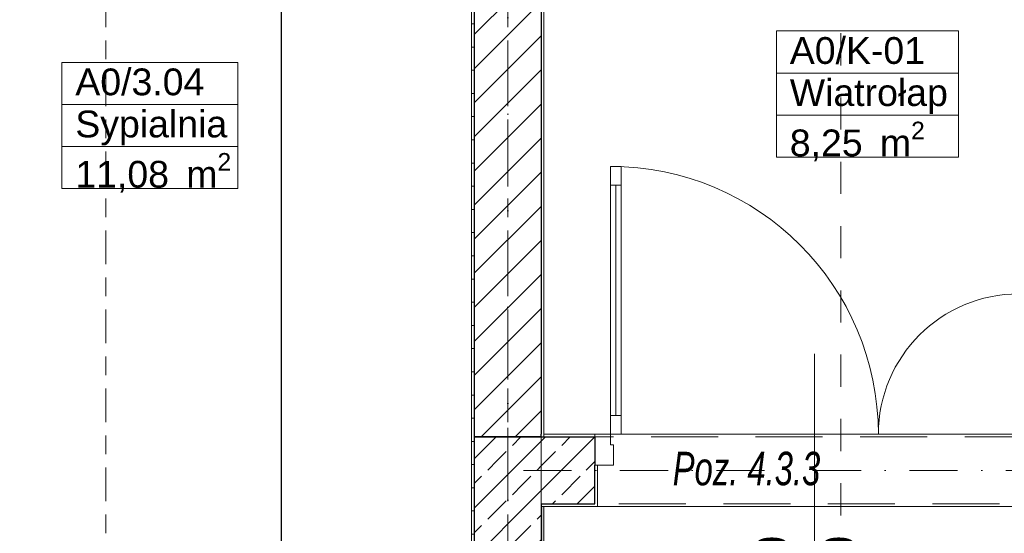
# Model space of a CAD drawing. Header units: millimetres. Extents: x -52968 to 399385, y -141133 to 110561.
# Tile 80 of 146: x 70184 to 73858, y -102318 to -100400. Entities that reach past the tile are written whole.
import ezdxf

# ---------------------------------------------------------------- set-up
doc = ezdxf.new("R2010")
doc.units = ezdxf.units.MM
for name, pattern in [('SIM-Wegliniec-21.07.2025-Parter$0$Kropki i Kreski', [360, 180, -90, 0, -90]), ('SIM-Wegliniec-21.07.2025-Parter$0$Przerywana', [240, 120, -120]), ('SIM-Wegliniec-21.07.2025-Parter$0$Przerywana długa', [390, 250, -140]), ('SIM-Wegliniec-21.07.2025-Parter$0$Przerywana podwójnie', [295, 125, -50, 70, -50])]:
    doc.linetypes.add(name, pattern=pattern)
doc.layers.add('_xref', color=250, linetype='Continuous')
for name, color, linetype, lineweight in [('RR_ks_podposadzkowa', 32, 'Kanalizacja', 30), ('SIM-Wegliniec-21.07.2025-Parter$0$A-Przekroje-PB_Nr_pióra__5', 250, 'Continuous', 0), ('SIM-Wegliniec-21.07.2025-Parter$0$Nowe_A-Belki-Wieniec_Nr_pióra__69', 250, 'Continuous', 0), ('SIM-Wegliniec-21.07.2025-Parter$0$Nowe_A-Belki-Wieniec_Nr_pióra__90', 250, 'Continuous', 0), ('SIM-Wegliniec-21.07.2025-Parter$0$Nowe_A-Konstrukcja Opis_Nr_pióra__58', 250, 'Continuous', 0), ('SIM-Wegliniec-21.07.2025-Parter$0$Nowe_A-Osi_Nr_pióra__20', 250, 'Continuous', 0), ('SIM-Wegliniec-21.07.2025-Parter$0$Nowe_A-Posadzki_Nr_pióra__89', 250, 'Continuous', 0), ('SIM-Wegliniec-21.07.2025-Parter$0$Nowe_A-Strefy-Parter_Nr_pióra__94', 250, 'Continuous', 0), ('SIM-Wegliniec-21.07.2025-Parter$0$Nowe_A-Ściany-Wewnętrzne', 250, 'Continuous', 0), ('SIM-Wegliniec-21.07.2025-Parter$0$Nowe_A-Ściany-Wewnętrzne_Nr_pióra__27', 250, 'Continuous', 0), ('SIM-Wegliniec-21.07.2025-Parter$0$Nowe_A-Ściany-Wewnętrzne_Nr_pióra__47', 250, 'Continuous', 0), ('SIM-Wegliniec-21.07.2025-Parter$0$Nowe_Drzwi Archicad_Nr_pióra__23', 250, 'Continuous', 0), ('SIM-Wegliniec-21.07.2025-Parter$0$Nowe_Drzwi Archicad_Nr_pióra__27', 250, 'Continuous', 0), ('SIM-Wegliniec-21.07.2025-Parter$0$Nowe_Drzwi Archicad_Nr_pióra__3', 250, 'Continuous', 0), ('SIM-Wegliniec-21.07.2025-Parter$0$Nowe_Drzwi Archicad_Nr_pióra__47', 250, 'Continuous', 0), ('SIM-Wegliniec-21.07.2025-Parter$0$Nowe_Metryczki pomieszczeń Archicada_Nr_pióra__6', 250, 'Continuous', 0), ('SIM-Wegliniec-21.07.2025-Parter$0$Nowe_Znaczniki drzwi Archicada_Nr_pióra__45', 250, 'Continuous', 0), ('SIM-Wegliniec-21.07.2025-Parter$0$Nowe_Znaczniki drzwi Archicada_Nr_pióra__7', 250, 'Continuous', 0)]:
    doc.layers.add(name, color=color, linetype=linetype, lineweight=lineweight)
doc.styles.add('SIM-Wegliniec-21.07.2025-Parter$0$STYL_AUTOMATYCZNY_1', font='arial.ttf')
doc.styles.add('SIM-Wegliniec-21.07.2025-Parter$0$STYL_AUTOMATYCZNY_2', font='arial.ttf')
doc.styles.add('SIM-Wegliniec-21.07.2025-Parter$0$STYL_AUTOMATYCZNY_6', font='arial.ttf', dxfattribs={"width": 0.7})
doc.styles.get("Standard").update_dxf_attribs({"font": 'arial.ttf'})
doc.linetypes.add('Kanalizacja', pattern='A,25,0,["◄",Standard,S=5,R=0,X=-5,Y=-2.5],0', length=25)
pattern_1 = [(45, (0, 0), (-91.92388, 91.92388), []), (45, (-45.96, 45.96), (-91.92388, 91.92388), [97.5, -32.5])]
pattern_2 = [(0, (0, 0), (0, 86.60254), [0, -50]), (0, (25, 43.3), (0, 86.60254), [0, -50])]
pattern_3 = [(45, (0, 0), (-63.63961, 63.63961), [])]

# ---------------------------------------------------------------- blocks, each defined once
blk = doc.blocks.new('SIM-Wegliniec-21.07.2025-Parter')
at = {"layer": 'SIM-Wegliniec-21.07.2025-Parter$0$Nowe_A-Ściany-Wewnętrzne', "linetype": 'Continuous', "lineweight": 0}
h = blk.add_hatch(dxfattribs=at)
h.set_pattern_fill('Tynk', color=256, style=0, pattern_type=2)
h.set_pattern_definition(pattern_2)
h.paths.add_polyline_path([(71870.1, -99177.6), (71870.1, -101947.6), (71880.1, -101947.6), (71880.1, -99177.6)])
h = blk.add_hatch(dxfattribs=at)
h.set_pattern_fill('Bloczki_ceramiczne', color=256, style=0, pattern_type=2)
h.set_pattern_definition(pattern_3)
h.paths.add_polyline_path([(71880.1, -99177.6), (71880.1, -101947.6), (72130.1, -101947.6), (72130.1, -99177.6)])
at = {"layer": 'SIM-Wegliniec-21.07.2025-Parter$0$Nowe_A-Ściany-Wewnętrzne', "linetype": 'Continuous', "lineweight": 0, "true_color": 0x000000}
h = blk.add_hatch(dxfattribs=at)
h.set_pattern_fill('Tynk', color=18, style=0, pattern_type=2)
h.set_pattern_definition(pattern_2)
h.paths.add_polyline_path([(72130.1, -99177.6), (72130.1, -101947.6), (72140.1, -101947.6), (72140.1, -99177.6)])
h = blk.add_hatch(dxfattribs=at)
h.set_pattern_fill('Tynk', color=18, style=0, pattern_type=2)
h.set_pattern_definition(pattern_2)
h.paths.add_polyline_path([(71870.1, -101947.6), (71880.1, -101957.6), (71880.1, -101947.6)])
at = {"layer": 'SIM-Wegliniec-21.07.2025-Parter$0$Nowe_A-Ściany-Wewnętrzne', "linetype": 'Continuous', "lineweight": 0}
h = blk.add_hatch(dxfattribs=at)
h.set_pattern_fill('Tynk', color=256, style=0, pattern_type=2)
h.set_pattern_definition(pattern_2)
h.paths.add_polyline_path([(71880.1, -103292.6), (71880.1, -101957.6), (71870.1, -101947.6), (71870.1, -103292.6)])
at = {"layer": 'SIM-Wegliniec-21.07.2025-Parter$0$Nowe_A-Ściany-Wewnętrzne', "linetype": 'Continuous', "lineweight": 0, "true_color": 0x000000}
h = blk.add_hatch(dxfattribs=at)
h.set_pattern_fill('Tynk', color=18, style=0, pattern_type=2)
h.set_pattern_definition(pattern_2)
h.paths.add_polyline_path([(71880.1, -101947.6), (71880.1, -101947.6), (71880.1, -101957.6), (71880.1, -101957.6)])
at = {"layer": 'SIM-Wegliniec-21.07.2025-Parter$0$Nowe_A-Ściany-Wewnętrzne', "linetype": 'Continuous', "lineweight": 0}
h = blk.add_hatch(dxfattribs=at)
h.set_pattern_fill('Bloczki_ceramiczne', color=256, style=0, pattern_type=2)
h.set_pattern_definition(pattern_3)
h.paths.add_polyline_path([(72130.1, -101947.6), (71880.1, -101947.6), (71880.1, -101957.6), (72130.1, -101957.6)])
h = blk.add_hatch(dxfattribs=at)
h.set_pattern_fill('Beton_zbrojony', color=256, style=0, pattern_type=2)
h.set_pattern_definition(pattern_1)
h.paths.add_polyline_path([(71880.1, -101957.6), (72130.1, -102207.6), (72130.1, -101957.6)])
h = blk.add_hatch(dxfattribs=at)
h.set_pattern_fill('Beton_zbrojony', color=256, style=0, pattern_type=2)
h.set_pattern_definition(pattern_1)
h.paths.add_polyline_path([(71880.1, -102207.6), (72130.1, -102207.6), (71880.1, -101957.6)])
at = {"layer": 'SIM-Wegliniec-21.07.2025-Parter$0$Nowe_A-Ściany-Wewnętrzne', "linetype": 'Continuous', "lineweight": 0, "true_color": 0x000000}
h = blk.add_hatch(dxfattribs=at)
h.set_pattern_fill('Tynk', color=18, style=0, pattern_type=2)
h.set_pattern_definition(pattern_2)
h.paths.add_polyline_path([(72140.1, -101947.6), (72130.1, -101947.6), (72130.1, -101957.6), (72140.1, -101957.6)])
at = {"layer": 'SIM-Wegliniec-21.07.2025-Parter$0$Nowe_A-Ściany-Wewnętrzne', "linetype": 'Continuous', "lineweight": 0}
h = blk.add_hatch(dxfattribs=at)
h.set_pattern_fill('Beton_zbrojony', color=256, style=0, pattern_type=2)
h.set_pattern_definition(pattern_1)
h.paths.add_polyline_path([(72130.1, -101957.6), (72130.1, -102207.6), (72330.1, -102207.6), (72330.1, -102062.6), (72330.1, -101957.6)])
at = {"layer": 'SIM-Wegliniec-21.07.2025-Parter$0$Nowe_A-Ściany-Wewnętrzne', "linetype": 'Continuous', "lineweight": 0, "true_color": 0x000000}
h = blk.add_hatch(dxfattribs=at)
h.set_pattern_fill('Tynk', color=18, style=0, pattern_type=2)
h.set_pattern_definition(pattern_2)
h.paths.add_polyline_path([(72330.1, -101947.6), (72140.1, -101947.6), (72140.1, -101957.6), (72330.1, -101957.6)])
h = blk.add_hatch(dxfattribs=at)
h.set_pattern_fill('Tynk', color=18, style=0, pattern_type=2)
h.set_pattern_definition(pattern_2)
h.paths.add_polyline_path([(72340.1, -102217.6), (72340.1, -102062.6), (72330.1, -102062.6), (72330.1, -102207.6), (72330.1, -102217.6)])
at = {"layer": 'SIM-Wegliniec-21.07.2025-Parter$0$Nowe_A-Ściany-Wewnętrzne', "linetype": 'Continuous', "lineweight": 0}
h = blk.add_hatch(dxfattribs=at)
h.set_pattern_fill('Beton_zbrojony', color=256, style=0, pattern_type=2)
h.set_pattern_definition(pattern_1)
h.paths.add_polyline_path([(71880.1, -107317.6), (72130.1, -107317.6), (72130.1, -102207.6), (71880.1, -102207.6)])
at = {"layer": 'SIM-Wegliniec-21.07.2025-Parter$0$Nowe_A-Ściany-Wewnętrzne', "linetype": 'Continuous', "lineweight": 0, "true_color": 0x000000}
h = blk.add_hatch(dxfattribs=at)
h.set_pattern_fill('Tynk', color=18, style=0, pattern_type=2)
h.set_pattern_definition(pattern_2)
h.paths.add_polyline_path([(72130.1, -102207.6), (72130.1, -102217.6), (72140.1, -102217.6)])
h = blk.add_hatch(dxfattribs=at)
h.set_pattern_fill('Tynk', color=18, style=0, pattern_type=2)
h.set_pattern_definition(pattern_2)
h.paths.add_polyline_path([(72130.1, -102207.6), (72140.1, -102217.6), (72330.1, -102217.6), (72330.1, -102207.6)])
h = blk.add_hatch(dxfattribs=at)
h.set_pattern_fill('Tynk', color=18, style=0, pattern_type=2)
h.set_pattern_definition(pattern_2)
h.paths.add_polyline_path([(72140.1, -107307.6), (72140.1, -102217.6), (72130.1, -102217.6), (72130.1, -107307.6)])
at = {"layer": 'SIM-Wegliniec-21.07.2025-Parter$0$A-Przekroje-PB_Nr_pióra__5', "linetype": 'SIM-Wegliniec-21.07.2025-Parter$0$Przerywana', "lineweight": 13}
blk.add_line((73248, -94450.6), (73248, -119323.8), dxfattribs=at)
at = {"layer": 'SIM-Wegliniec-21.07.2025-Parter$0$Nowe_A-Belki-Wieniec_Nr_pióra__69', "linetype": 'SIM-Wegliniec-21.07.2025-Parter$0$Kropki i Kreski', "lineweight": 13}
for p, q in [((72005.1, -99042.6), (72005.1, -107442.6)), ((78005.1, -102082.6), (72005.1, -102082.6))]:
    blk.add_line(p, q, dxfattribs=at)
at = {"layer": 'SIM-Wegliniec-21.07.2025-Parter$0$Nowe_A-Belki-Wieniec_Nr_pióra__90', "linetype": 'SIM-Wegliniec-21.07.2025-Parter$0$Przerywana długa', "lineweight": 13}
for p, q in [((71880.1, -99167.6), (71880.1, -107317.6)), ((72130.1, -99167.6), (72130.1, -101957.6)), ((75130.1, -101957.6), (72130.1, -101957.6)), ((72130.1, -102207.6), (72130.1, -107317.6)), ((78130.1, -102207.6), (72130.1, -102207.6))]:
    blk.add_line(p, q, dxfattribs=at)
at = {"layer": 'SIM-Wegliniec-21.07.2025-Parter$0$Nowe_A-Osi_Nr_pióra__20', "linetype": 'SIM-Wegliniec-21.07.2025-Parter$0$Przerywana podwójnie', "lineweight": 13}
for p, q in [((70505.1, -95582.5), (70505.1, -117792.3)), ((72005.1, -95582.5), (72005.1, -117792.3))]:
    blk.add_line(p, q, dxfattribs=at)
at = {"layer": 'SIM-Wegliniec-21.07.2025-Parter$0$Nowe_A-Posadzki_Nr_pióra__89', "linetype": 'Continuous', "lineweight": 13, "flags": 128}
for points in [[(65240.1, -99177.6), (65240.1, -105127.6), (69045.1, -105127.6), (69045.1, -103292.6), (71880.1, -103292.6), (71880.1, -99177.6)], [(72130.1, -107317.6), (83880.1, -107317.6), (83880.1, -99177.6), (72130.1, -99177.6)]]:
    blk.add_lwpolyline(points, close=True, dxfattribs=at)
at = {"layer": 'SIM-Wegliniec-21.07.2025-Parter$0$Nowe_A-Strefy-Parter_Nr_pióra__94', "linetype": 'Continuous', "lineweight": 13, "flags": 128}
for points in [[(69170.1, -99177.6), (69170.1, -103282.6), (71870.1, -103282.6), (71870.1, -99177.6)], [(72140.1, -99177.6), (72140.1, -101947.6), (75120.1, -101947.6), (75120.1, -99177.6)], [(72140.1, -102217.6), (72130.1, -107307.6), (74410.1, -107317.6), (74420.1, -105707.6), (74130.1, -105707.6), (74130.1, -103937.6), (75120.1, -103937.6), (75120.1, -102217.6)]]:
    blk.add_lwpolyline(points, close=True, dxfattribs=at)
at = {"layer": 'SIM-Wegliniec-21.07.2025-Parter$0$Nowe_A-Ściany-Wewnętrzne_Nr_pióra__27', "linetype": 'Continuous', "lineweight": 25}
for p, q in [((71880.1, -99177.6), (71880.1, -101947.6)), ((72130.1, -99177.6), (72130.1, -101947.6)), ((71880.1, -101947.6), (71880.1, -101957.6)), ((71880.1, -101947.6), (71880.1, -101957.6)), ((71880.1, -101947.6), (71880.1, -101957.6)), ((72130.1, -101957.6), (71880.1, -101957.6)), ((71880.1, -101957.6), (71880.1, -102207.6)), ((72130.1, -101957.6), (71880.1, -101957.6)), ((71880.1, -101957.6), (71880.1, -101957.6)), ((71880.1, -101957.6), (72130.1, -101957.6)), ((71880.1, -101957.6), (71880.1, -101957.6)), ((71880.1, -101957.6), (72130.1, -101957.6)), ((72130.1, -101957.6), (72130.1, -101947.6)), ((72130.1, -101957.6), (72140.1, -101957.6)), ((72130.1, -101957.6), (72140.1, -101957.6)), ((72140.1, -101957.6), (72330.1, -101957.6)), ((72330.1, -101957.6), (72330.1, -102062.6)), ((72330.1, -102207.6), (72330.1, -102062.6)), ((71880.1, -102207.6), (71880.1, -103292.6)), ((72130.1, -102207.6), (72130.1, -102217.6)), ((72130.1, -102207.6), (72130.1, -102217.6)), ((72130.1, -102207.6), (72330.1, -102207.6)), ((72130.1, -102217.6), (72130.1, -107307.6))]:
    blk.add_line(p, q, dxfattribs=at)
at = {"layer": 'SIM-Wegliniec-21.07.2025-Parter$0$Nowe_A-Ściany-Wewnętrzne_Nr_pióra__47', "linetype": 'Continuous', "lineweight": 15}
for p, q in [((71880.1, -101947.6), (71880.1, -101957.6)), ((71880.1, -101947.6), (71880.1, -101957.6)), ((72140.1, -101957.6), (72140.1, -101947.6)), ((72140.1, -101957.6), (72140.1, -101947.6)), ((72330.1, -102062.6), (72340.1, -102062.6)), ((72340.1, -102062.6), (72340.1, -102217.6)), ((72140.1, -102217.6), (72130.1, -102217.6)), ((72140.1, -102217.6), (72130.1, -102217.6)), ((72330.1, -102217.6), (72340.1, -102217.6))]:
    blk.add_line(p, q, dxfattribs=at)
at = {"layer": 'SIM-Wegliniec-21.07.2025-Parter$0$Nowe_A-Ściany-Wewnętrzne_Nr_pióra__47', "linetype": 'Continuous', "lineweight": 15, "flags": 128}
for points in [[(71870.1, -99177.6), (71870.1, -101947.6)], [(72140.1, -101947.6), (72140.1, -99177.6)], [(71870.1, -101947.6), (71870.1, -103292.6)], [(71870.1, -101947.6), (71870.1, -101947.6)], [(72330.1, -101947.6), (72140.1, -101947.6)], [(72140.1, -107307.6), (72140.1, -102217.6)], [(72140.1, -102217.6), (72330.1, -102217.6)]]:
    blk.add_lwpolyline(points, dxfattribs=at)
at = {"layer": 'SIM-Wegliniec-21.07.2025-Parter$0$Nowe_Drzwi Archicad_Nr_pióra__23', "linetype": 'Continuous', "lineweight": 15}
for p, q in [((72330.1, -102062.6), (72330.1, -101947.6)), ((72330.1, -101947.6), (72388.1, -101947.6)), ((72388.1, -101947.6), (72388.1, -101987.6)), ((72388.1, -101987.6), (72400.1, -101987.6)), ((72400.1, -101987.6), (72400.1, -102062.6)), ((72400.1, -102062.6), (72330.1, -102062.6))]:
    blk.add_line(p, q, dxfattribs=at)
at = {"layer": 'SIM-Wegliniec-21.07.2025-Parter$0$Nowe_Drzwi Archicad_Nr_pióra__27', "linetype": 'Continuous', "lineweight": 25}
blk.add_line((72330.1, -101957.6), (72330.1, -102062.6), dxfattribs=at)
blk.add_line((72330.1, -101957.6), (72330.1, -102062.6), dxfattribs=at)
at = {"layer": 'SIM-Wegliniec-21.07.2025-Parter$0$Nowe_Drzwi Archicad_Nr_pióra__3', "linetype": 'Continuous', "lineweight": 13}
for p, q in [((72388.1, -100947.6), (72388.1, -101017.6)), ((72428.1, -100947.6), (72388.1, -100947.6)), ((72428.1, -101017.6), (72428.1, -100947.6)), ((72388.1, -101017.6), (72388.1, -101877.6)), ((72408.1, -101017.6), (72388.1, -101017.6)), ((72388.1, -101017.6), (72428.1, -101017.6)), ((72408.1, -101877.6), (72408.1, -101017.6)), ((72408.1, -101017.6), (72408.1, -101877.6)), ((72428.1, -101017.6), (72408.1, -101017.6)), ((72408.1, -101017.6), (72408.1, -101877.6)), ((72428.1, -101877.6), (72428.1, -101017.6)), ((72388.1, -101877.6), (72408.1, -101877.6)), ((72428.1, -101877.6), (72388.1, -101877.6)), ((72388.1, -101877.6), (72388.1, -101947.6)), ((72408.1, -101877.6), (72428.1, -101877.6)), ((72428.1, -101947.6), (72428.1, -101877.6)), ((72388.1, -101947.6), (72428.1, -101947.6))]:
    blk.add_line(p, q, dxfattribs=at)
for centre, radius, start, end in [((72388.1, -101947.6), 1000, 0, 90), ((73912.1, -101947.6), 524, 90, 180)]:
    blk.add_arc(centre, radius, start, end, dxfattribs=at)
at = {"layer": 'SIM-Wegliniec-21.07.2025-Parter$0$Nowe_Drzwi Archicad_Nr_pióra__47', "linetype": 'Continuous', "lineweight": 15}
for p in [(72340.1, -102062.6), (72330.1, -102217.6)]:
    blk.add_line(p, (72340.1, -102217.6), dxfattribs=at)
at = {"layer": 'SIM-Wegliniec-21.07.2025-Parter$0$Nowe_Metryczki pomieszczeń Archicada_Nr_pióra__6', "linetype": 'Continuous', "lineweight": 13}
for p, q in [((73007.5, -100442.3), (73686.7, -100442.3)), ((73007.5, -100599.4), (73007.5, -100442.3)), ((73686.7, -100442.3), (73686.7, -100599.4)), ((70341.4, -100559.4), (70998, -100559.4)), ((70341.4, -100716.5), (70341.4, -100559.4)), ((70998, -100559.4), (70998, -100716.5)), ((73686.7, -100599.4), (73007.5, -100599.4)), ((73007.5, -100599.4), (73686.7, -100599.4)), ((73007.5, -100756.6), (73007.5, -100599.4)), ((73686.7, -100599.4), (73686.7, -100756.6)), ((70998, -100716.5), (70341.4, -100716.5)), ((70341.4, -100716.5), (70998, -100716.5)), ((70341.4, -100873.7), (70341.4, -100716.5)), ((70998, -100716.5), (70998, -100873.7)), ((73686.7, -100756.6), (73007.5, -100756.6)), ((73007.5, -100756.6), (73686.7, -100756.6)), ((73007.5, -100913.7), (73007.5, -100756.6)), ((73686.7, -100756.6), (73686.7, -100913.7)), ((70998, -100873.7), (70341.4, -100873.7)), ((70341.4, -100873.7), (70998, -100873.7)), ((70341.4, -101030.8), (70341.4, -100873.7)), ((70998, -100873.7), (70998, -101030.8)), ((73686.7, -100913.7), (73007.5, -100913.7)), ((70998, -101030.8), (70341.4, -101030.8))]:
    blk.add_line(p, q, dxfattribs=at)
at = {"layer": 'SIM-Wegliniec-21.07.2025-Parter$0$Nowe_Znaczniki drzwi Archicada_Nr_pióra__45', "linetype": 'Continuous', "lineweight": 15}
blk.add_line((73150.1, -102617.6), (73150.1, -101647.6), dxfattribs=at)
at = {"layer": 'SIM-Wegliniec-21.07.2025-Parter$0$Nowe_A-Konstrukcja Opis_Nr_pióra__58', "linetype": 'Continuous', "lineweight": 13, "insert": (72620.8, -102140), "char_height": 125, "attachment_point": 7, "style": 'SIM-Wegliniec-21.07.2025-Parter$0$STYL_AUTOMATYCZNY_6'}
blk.add_mtext('\\A1;{\\pql;\\fArial|b0|i1|c238|p0;\\W0.700000;Poz. 4.3.3}', dxfattribs=at)
at = {"layer": 'SIM-Wegliniec-21.07.2025-Parter$0$Nowe_Metryczki pomieszczeń Archicada_Nr_pióra__6', "lineweight": 13, "char_height": 100, "attachment_point": 1, "style": 'SIM-Wegliniec-21.07.2025-Parter$0$STYL_AUTOMATYCZNY_2'}
for s, insert in [('\\A1;{\\pql;\\pt0,2300;\\fArial|b0|i0|c238|p0;\\W1.000000;A0/K-01\\fArial|b0|i0|c238|p0;\\W1.000000;\\A1{\\H.66x;\\S^  ;}\\fArial|b0|i0|c238|p0;\\W1.000000;\\fArial|b0|i0|c238|p0;\\W1.000000;\\A1{\\H.66x;\\S^  ;}}', (73057.5, -100465.2)), ('\\A1;{\\pql;\\pt0,2300;\\fArial|b0|i0|c238|p0;\\W1.000000;A0/3.04\\fArial|b0|i0|c238|p0;\\W1.000000;\\A1{\\H.66x;\\S^  ;}\\fArial|b0|i0|c238|p0;\\W1.000000;\\fArial|b0|i0|c238|p0;\\W1.000000;\\A1{\\H.66x;\\S^  ;}}', (70391.4, -100582.3)), ('\\A1;{\\pql;\\pt0,2300;\\fArial|b0|i0|c238|p0;\\W1.000000;Wiatrołap\\fArial|b0|i0|c238|p0;\\W1.000000;\\A1{\\H.66x;\\S^  ;}\\fArial|b0|i0|c238|p0;\\W1.000000;\\fArial|b0|i0|c238|p0;\\W1.000000;\\A1{\\H.66x;\\S^  ;}}', (73057.5, -100622.3)), ('\\A1;{\\pql;\\pt0,2300;\\fArial|b0|i0|c238|p0;\\W1.000000;Sypialnia\\fArial|b0|i0|c238|p0;\\W1.000000;\\A1{\\H.66x;\\S^  ;}\\fArial|b0|i0|c238|p0;\\W1.000000;\\fArial|b0|i0|c238|p0;\\W1.000000;\\A1{\\H.66x;\\S^  ;}}', (70391.4, -100739.4)), ('\\A1;{\\pql;\\pt0,2300;\\fArial|b0|i0|c238|p0;\\W1.000000;8,25\\fArial|b0|i0|c238|p0;\\W1.000000;\\A1{\\H.66x;\\S^  ;}\\fArial|b0|i0|c238|p0;\\W1.000000; m\\fArial|b0|i0|c238|p0;\\W1.000000;\\A1{\\H.66x;\\S2^  ;}}', (73057.5, -100780.9)), ('\\A1;{\\pql;\\pt0,2300;\\fArial|b0|i0|c238|p0;\\W1.000000;11,08\\fArial|b0|i0|c238|p0;\\W1.000000;\\A1{\\H.66x;\\S^  ;}\\fArial|b0|i0|c238|p0;\\W1.000000; m\\fArial|b0|i0|c238|p0;\\W1.000000;\\A1{\\H.66x;\\S2^  ;}}', (70391.4, -100898))]:
    blk.add_mtext(s, dxfattribs=dict(at, insert=insert))
at = {"layer": 'SIM-Wegliniec-21.07.2025-Parter$0$Nowe_Znaczniki drzwi Archicada_Nr_pióra__7', "lineweight": 13, "char_height": 125, "attachment_point": 7, "rotation": 90, "style": 'SIM-Wegliniec-21.07.2025-Parter$0$STYL_AUTOMATYCZNY_1'}
for s, insert in [('\\A1;{\\pql;\\pt0;\\fArial|b0|i0|c238|p0;\\W1.000000;150\\fArial|b0|i0|c238|p0;\\W1.000000;\\A1{\\H.66x;\\S^  ;}\\fArial|b0|i0|c238|p0;\\W1.000000;\\fArial|b0|i0|c238|p0;\\W1.000000;}', (73089.7, -102617.6)), ('\\A1;{\\pql;\\pt0;\\fArial|b0|i0|c238|p0;\\W1.000000;200\\fArial|b0|i0|c238|p0;\\W1.000000;\\A1{\\H.66x;\\S^  ;}\\fArial|b0|i0|c238|p0;\\W1.000000;\\fArial|b0|i0|c238|p0;\\W1.000000;}', (73339.7, -102617.6))]:
    blk.add_mtext(s, dxfattribs=dict(at, insert=insert))

msp = doc.modelspace()

# ---------------------------------------------------------------- block references
at = {"layer": '_xref'}
msp.add_blockref('SIM-Wegliniec-21.07.2025-Parter', (0, 0), dxfattribs=at)

# ---------------------------------------------------------------- next in the draw order: linework, layer by layer
at = {"layer": 'RR_ks_podposadzkowa', "ltscale": 50}
msp.add_line((71160.1, -97519.2), (71160.1, -111945.2), dxfattribs=at)

doc.saveas('drawing.dxf')
